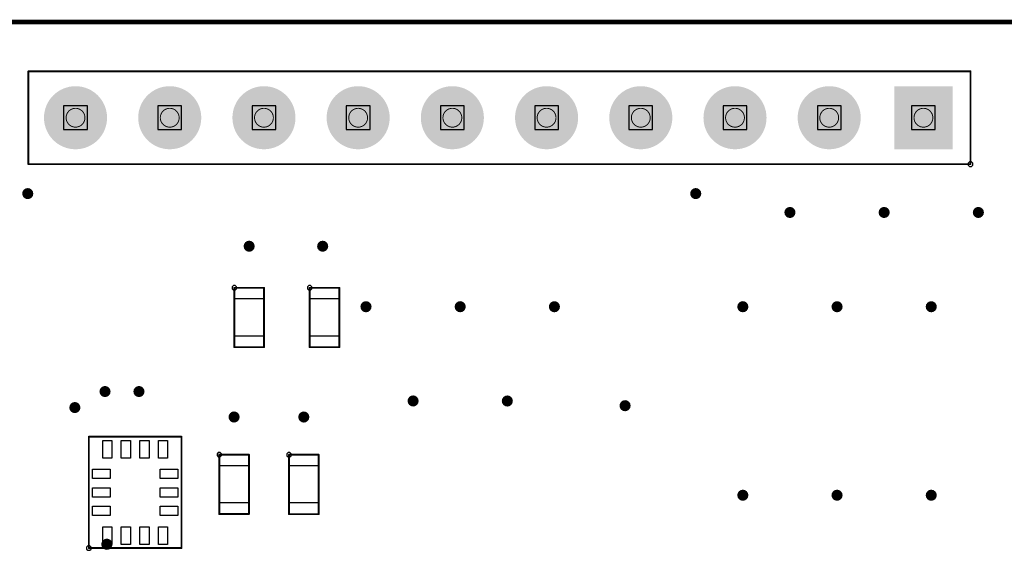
# Model space of a CAD drawing. Header units: inches. Extents: x -0.1 to 68.6, y -0.1 to 53.5.
# Tile 4 of 6: x 17.3 to 43.9, y 39.2 to 53.5. Entities that reach past the tile are written whole.
import ezdxf

# ---------------------------------------------------------------- set-up
doc = ezdxf.new("R2010")
doc.units = ezdxf.units.IN
for name, color, linetype in [('Mechanical 1', 6, 'Continuous'), ('Mechanical 15', 56, 'Continuous'), ('Mechanical 6', 56, 'Continuous'), ('Mechanical 8', 56, 'Continuous'), ('Mechanical 9', 56, 'Continuous'), ('Multi-Layer', 9, 'Continuous'), ('Pad Holes', 156, 'Continuous'), ('Via Holes', 16, 'Continuous')]:
    doc.layers.add(name, color=color, linetype=linetype)

# ---------------------------------------------------------------- blocks, each defined once
blk = doc.blocks.new('LGA_14_L3_0_W2_5_P0_50_TL_12')
at = {"layer": 'Mechanical 15'}
for p, q in [((-1.525, 1.31), (-1.56, 1.275)), ((-1.56, 1.275), (-1.56, 1.25)), ((-1.56, 1.25), (-1.56, 1.225)), ((-1.56, 1.225), (-1.525, 1.19)), ((-1.475, 1.31), (-1.525, 1.31)), ((-1.525, 1.19), (-1.475, 1.19)), ((-1.44, 1.275), (-1.475, 1.31)), ((-1.475, 1.19), (-1.44, 1.225)), ((-1.44, 1.25), (-1.44, 1.275)), ((-1.44, 1.225), (-1.44, 1.25)), ((-1.44, 1.25), (-1.44, 1.25)), ((-1.44, 1.25), (-1.44, 1.25)), ((-0.625, 1.15), (-0.375, 1.15)), ((-0.625, 0.675), (-0.625, 1.15)), ((-0.625, 1.15), (-0.625, 1.15)), ((-0.375, 1.15), (-0.375, 0.675)), ((-0.125, 1.15), (0.125, 1.15)), ((-0.125, 0.675), (-0.125, 1.15)), ((-0.125, 1.15), (-0.125, 1.15)), ((0.125, 1.15), (0.125, 0.675)), ((0.375, 1.15), (0.625, 1.15)), ((0.375, 0.675), (0.375, 1.15)), ((0.375, 1.15), (0.375, 1.15)), ((0.625, 1.15), (0.625, 0.675)), ((-1.4, 0.875), (-0.925, 0.875)), ((-1.4, 0.625), (-1.4, 0.875)), ((-1.4, 0.875), (-1.4, 0.875)), ((-0.925, 0.875), (-0.925, 0.625)), ((0.925, 0.875), (1.4, 0.875)), ((0.925, 0.625), (0.925, 0.875)), ((0.925, 0.875), (0.925, 0.875)), ((1.4, 0.875), (1.4, 0.625)), ((-0.925, 0.625), (-1.4, 0.625)), ((-0.375, 0.675), (-0.625, 0.675)), ((0.125, 0.675), (-0.125, 0.675)), ((0.625, 0.675), (0.375, 0.675)), ((1.4, 0.625), (0.925, 0.625)), ((-1.4, 0.375), (-0.925, 0.375)), ((-1.4, 0.125), (-1.4, 0.375)), ((-1.4, 0.375), (-1.4, 0.375)), ((-0.925, 0.375), (-0.925, 0.125)), ((0.925, 0.375), (1.4, 0.375)), ((0.925, 0.125), (0.925, 0.375)), ((0.925, 0.375), (0.925, 0.375)), ((1.4, 0.375), (1.4, 0.125)), ((-0.925, 0.125), (-1.4, 0.125)), ((1.4, 0.125), (0.925, 0.125)), ((-1.4, -0.125), (-0.925, -0.125)), ((-1.4, -0.375), (-1.4, -0.125)), ((-1.4, -0.125), (-1.4, -0.125)), ((-0.925, -0.125), (-0.925, -0.375)), ((0.925, -0.125), (1.4, -0.125)), ((0.925, -0.375), (0.925, -0.125)), ((0.925, -0.125), (0.925, -0.125)), ((1.4, -0.125), (1.4, -0.375)), ((-0.925, -0.375), (-1.4, -0.375)), ((1.4, -0.375), (0.925, -0.375)), ((-1.4, -0.625), (-0.925, -0.625)), ((-1.4, -0.875), (-1.4, -0.625)), ((-1.4, -0.625), (-1.4, -0.625)), ((-0.925, -0.625), (-0.925, -0.875)), ((-0.625, -0.675), (-0.375, -0.675)), ((-0.625, -1.15), (-0.625, -0.675)), ((-0.625, -0.675), (-0.625, -0.675)), ((-0.375, -0.675), (-0.375, -1.15)), ((-0.125, -0.675), (0.125, -0.675)), ((-0.125, -1.15), (-0.125, -0.675)), ((-0.125, -0.675), (-0.125, -0.675)), ((0.125, -0.675), (0.125, -1.15)), ((0.375, -0.675), (0.625, -0.675)), ((0.375, -1.15), (0.375, -0.675)), ((0.375, -0.675), (0.375, -0.675)), ((0.625, -0.675), (0.625, -1.15)), ((0.925, -0.625), (1.4, -0.625)), ((0.925, -0.875), (0.925, -0.625)), ((0.925, -0.625), (0.925, -0.625)), ((1.4, -0.625), (1.4, -0.875)), ((-0.925, -0.875), (-1.4, -0.875)), ((1.4, -0.875), (0.925, -0.875)), ((-0.375, -1.15), (-0.625, -1.15)), ((0.125, -1.15), (-0.125, -1.15)), ((0.625, -1.15), (0.375, -1.15))]:
    blk.add_line(p, q, dxfattribs=at)
for points in [[(-1.5, 1.25, 0.0508, 0.0508, 0), (1.5, 1.25, 0.0508, 0.0508, 0)], [(-1.5, 1.25, 0.0508, 0.0508, 0), (-1.5, -1.25, 0.0508, 0.0508, 0)], [(1.5, 1.25, 0.0508, 0.0508, 0), (1.5, -1.25, 0.0508, 0.0508, 0)], [(-1.5, -1.25, 0.0508, 0.0508, 0), (1.5, -1.25, 0.0508, 0.0508, 0)]]:
    blk.add_lwpolyline(points, format="xyseb", dxfattribs=at)
for points in [[(-1.513, 1.25, 0.0254, 0.0254, 1), (-1.487, 1.25, 0.0254, 0.0254, 1)], [(-1.513, 1.25, 0.0254, 0.0254, 1), (-1.487, 1.25, 0.0254, 0.0254, 1)], [(1.487, 1.25, 0.0254, 0.0254, 1), (1.513, 1.25, 0.0254, 0.0254, 1)], [(1.487, 1.25, 0.0254, 0.0254, 1), (1.513, 1.25, 0.0254, 0.0254, 1)], [(-1.513, -1.25, 0.0254, 0.0254, 1), (-1.487, -1.25, 0.0254, 0.0254, 1)], [(-1.513, -1.25, 0.0254, 0.0254, 1), (-1.487, -1.25, 0.0254, 0.0254, 1)], [(1.487, -1.25, 0.0254, 0.0254, 1), (1.513, -1.25, 0.0254, 0.0254, 1)], [(1.487, -1.25, 0.0254, 0.0254, 1), (1.513, -1.25, 0.0254, 0.0254, 1)]]:
    blk.add_lwpolyline(points, format="xyseb", close=True, dxfattribs=at)
at = {"layer": 'Mechanical 6'}
for points in [[(-1.322, 0.762, 0.15, 0.15, 1), (-1.472, 0.762, 0.15, 0.15, 1)], [(-1.51, 0.762, 0.075, 0.075, 1), (-1.435, 0.762, 0.075, 0.075, 1)], [(-1.36, 0.762, 0.075, 0.075, 1), (-1.285, 0.762, 0.075, 0.075, 1)]]:
    blk.add_lwpolyline(points, format="xyseb", close=True, dxfattribs=at)
blk = doc.blocks.new('C0603_24')
at = {"layer": 'Mechanical 15'}
for p, q in [((-0.8, -0.4), (-0.8, 0.4)), ((-0.8, 0.4), (-0.5, 0.4)), ((-0.5, 0.4), (-0.5, -0.4)), ((0.8, 0.4), (0.5, 0.4)), ((0.5, 0.4), (0.5, -0.4)), ((0.8, -0.4), (0.8, 0.4)), ((-0.825, -0.34), (-0.86, -0.375)), ((-0.86, -0.375), (-0.86, -0.4)), ((-0.86, -0.4), (-0.86, -0.425)), ((-0.86, -0.425), (-0.825, -0.46)), ((-0.775, -0.34), (-0.825, -0.34)), ((-0.825, -0.46), (-0.775, -0.46)), ((-0.5, -0.4), (-0.8, -0.4)), ((-0.8, -0.4), (-0.8, -0.4)), ((-0.74, -0.375), (-0.775, -0.34)), ((-0.775, -0.46), (-0.74, -0.425)), ((-0.74, -0.4), (-0.74, -0.375)), ((-0.74, -0.425), (-0.74, -0.4)), ((-0.74, -0.4), (-0.74, -0.4)), ((-0.74, -0.4), (-0.74, -0.4)), ((0.5, -0.4), (0.8, -0.4)), ((0.8, -0.4), (0.8, -0.4))]:
    blk.add_line(p, q, dxfattribs=at)
for points in [[(0.8, 0.4, 0.0508, 0.0508, 0), (-0.8, 0.4, 0.0508, 0.0508, 0)], [(-0.8, -0.4, 0.0508, 0.0508, 0), (-0.8, 0.4, 0.0508, 0.0508, 0)], [(0.8, -0.4, 0.0508, 0.0508, 0), (0.8, 0.4, 0.0508, 0.0508, 0)], [(0.8, -0.4, 0.0508, 0.0508, 0), (-0.8, -0.4, 0.0508, 0.0508, 0)]]:
    blk.add_lwpolyline(points, format="xyseb", dxfattribs=at)
for points in [[(-0.813, 0.4, 0.0254, 0.0254, 1), (-0.787, 0.4, 0.0254, 0.0254, 1)], [(-0.813, 0.4, 0.0254, 0.0254, 1), (-0.787, 0.4, 0.0254, 0.0254, 1)], [(0.787, 0.4, 0.0254, 0.0254, 1), (0.813, 0.4, 0.0254, 0.0254, 1)], [(0.787, 0.4, 0.0254, 0.0254, 1), (0.813, 0.4, 0.0254, 0.0254, 1)], [(-0.813, -0.4, 0.0254, 0.0254, 1), (-0.787, -0.4, 0.0254, 0.0254, 1)], [(-0.813, -0.4, 0.0254, 0.0254, 1), (-0.787, -0.4, 0.0254, 0.0254, 1)], [(0.787, -0.4, 0.0254, 0.0254, 1), (0.813, -0.4, 0.0254, 0.0254, 1)], [(0.787, -0.4, 0.0254, 0.0254, 1), (0.813, -0.4, 0.0254, 0.0254, 1)]]:
    blk.add_lwpolyline(points, format="xyseb", close=True, dxfattribs=at)
blk = doc.blocks.new('C0603_25')
at = {"layer": 'Mechanical 15'}
for p, q in [((-0.8, -0.4), (-0.8, 0.4)), ((-0.8, 0.4), (-0.5, 0.4)), ((-0.5, 0.4), (-0.5, -0.4)), ((0.8, 0.4), (0.5, 0.4)), ((0.5, 0.4), (0.5, -0.4)), ((0.8, -0.4), (0.8, 0.4)), ((-0.825, -0.34), (-0.86, -0.375)), ((-0.86, -0.375), (-0.86, -0.4)), ((-0.86, -0.4), (-0.86, -0.425)), ((-0.86, -0.425), (-0.825, -0.46)), ((-0.775, -0.34), (-0.825, -0.34)), ((-0.825, -0.46), (-0.775, -0.46)), ((-0.5, -0.4), (-0.8, -0.4)), ((-0.8, -0.4), (-0.8, -0.4)), ((-0.74, -0.375), (-0.775, -0.34)), ((-0.775, -0.46), (-0.74, -0.425)), ((-0.74, -0.4), (-0.74, -0.375)), ((-0.74, -0.425), (-0.74, -0.4)), ((-0.74, -0.4), (-0.74, -0.4)), ((-0.74, -0.4), (-0.74, -0.4)), ((0.5, -0.4), (0.8, -0.4)), ((0.8, -0.4), (0.8, -0.4))]:
    blk.add_line(p, q, dxfattribs=at)
for points in [[(-0.8, -0.4, 0.0508, 0.0508, 0), (-0.8, 0.4, 0.0508, 0.0508, 0)], [(0.8, 0.4, 0.0508, 0.0508, 0), (-0.8, 0.4, 0.0508, 0.0508, 0)], [(0.8, -0.4, 0.0508, 0.0508, 0), (0.8, 0.4, 0.0508, 0.0508, 0)], [(0.8, -0.4, 0.0508, 0.0508, 0), (-0.8, -0.4, 0.0508, 0.0508, 0)]]:
    blk.add_lwpolyline(points, format="xyseb", dxfattribs=at)
for points in [[(-0.813, 0.4, 0.0254, 0.0254, 1), (-0.787, 0.4, 0.0254, 0.0254, 1)], [(-0.813, 0.4, 0.0254, 0.0254, 1), (-0.787, 0.4, 0.0254, 0.0254, 1)], [(0.787, 0.4, 0.0254, 0.0254, 1), (0.813, 0.4, 0.0254, 0.0254, 1)], [(0.787, 0.4, 0.0254, 0.0254, 1), (0.813, 0.4, 0.0254, 0.0254, 1)], [(-0.813, -0.4, 0.0254, 0.0254, 1), (-0.787, -0.4, 0.0254, 0.0254, 1)], [(-0.813, -0.4, 0.0254, 0.0254, 1), (-0.787, -0.4, 0.0254, 0.0254, 1)], [(0.787, -0.4, 0.0254, 0.0254, 1), (0.813, -0.4, 0.0254, 0.0254, 1)], [(0.787, -0.4, 0.0254, 0.0254, 1), (0.813, -0.4, 0.0254, 0.0254, 1)]]:
    blk.add_lwpolyline(points, format="xyseb", close=True, dxfattribs=at)
blk = doc.blocks.new('C0603_26')
at = {"layer": 'Mechanical 15'}
for p, q in [((-0.8, -0.4), (-0.8, 0.4)), ((-0.8, 0.4), (-0.5, 0.4)), ((-0.5, 0.4), (-0.5, -0.4)), ((0.8, 0.4), (0.5, 0.4)), ((0.5, 0.4), (0.5, -0.4)), ((0.8, -0.4), (0.8, 0.4)), ((-0.825, -0.34), (-0.86, -0.375)), ((-0.86, -0.375), (-0.86, -0.4)), ((-0.86, -0.4), (-0.86, -0.425)), ((-0.86, -0.425), (-0.825, -0.46)), ((-0.775, -0.34), (-0.825, -0.34)), ((-0.825, -0.46), (-0.775, -0.46)), ((-0.5, -0.4), (-0.8, -0.4)), ((-0.8, -0.4), (-0.8, -0.4)), ((-0.74, -0.375), (-0.775, -0.34)), ((-0.775, -0.46), (-0.74, -0.425)), ((-0.74, -0.4), (-0.74, -0.375)), ((-0.74, -0.425), (-0.74, -0.4)), ((-0.74, -0.4), (-0.74, -0.4)), ((-0.74, -0.4), (-0.74, -0.4)), ((0.5, -0.4), (0.8, -0.4)), ((0.8, -0.4), (0.8, -0.4))]:
    blk.add_line(p, q, dxfattribs=at)
for points in [[(0.8, 0.4, 0.0508, 0.0508, 0), (-0.8, 0.4, 0.0508, 0.0508, 0)], [(-0.8, -0.4, 0.0508, 0.0508, 0), (-0.8, 0.4, 0.0508, 0.0508, 0)], [(0.8, -0.4, 0.0508, 0.0508, 0), (0.8, 0.4, 0.0508, 0.0508, 0)], [(0.8, -0.4, 0.0508, 0.0508, 0), (-0.8, -0.4, 0.0508, 0.0508, 0)]]:
    blk.add_lwpolyline(points, format="xyseb", dxfattribs=at)
for points in [[(-0.813, 0.4, 0.0254, 0.0254, 1), (-0.787, 0.4, 0.0254, 0.0254, 1)], [(-0.813, 0.4, 0.0254, 0.0254, 1), (-0.787, 0.4, 0.0254, 0.0254, 1)], [(0.787, 0.4, 0.0254, 0.0254, 1), (0.813, 0.4, 0.0254, 0.0254, 1)], [(0.787, 0.4, 0.0254, 0.0254, 1), (0.813, 0.4, 0.0254, 0.0254, 1)], [(-0.813, -0.4, 0.0254, 0.0254, 1), (-0.787, -0.4, 0.0254, 0.0254, 1)], [(-0.813, -0.4, 0.0254, 0.0254, 1), (-0.787, -0.4, 0.0254, 0.0254, 1)], [(0.787, -0.4, 0.0254, 0.0254, 1), (0.813, -0.4, 0.0254, 0.0254, 1)], [(0.787, -0.4, 0.0254, 0.0254, 1), (0.813, -0.4, 0.0254, 0.0254, 1)]]:
    blk.add_lwpolyline(points, format="xyseb", close=True, dxfattribs=at)
blk = doc.blocks.new('C0603_27')
at = {"layer": 'Mechanical 15'}
for p, q in [((-0.8, -0.4), (-0.8, 0.4)), ((-0.8, 0.4), (-0.5, 0.4)), ((-0.5, 0.4), (-0.5, -0.4)), ((0.8, 0.4), (0.5, 0.4)), ((0.5, 0.4), (0.5, -0.4)), ((0.8, -0.4), (0.8, 0.4)), ((-0.825, -0.34), (-0.86, -0.375)), ((-0.86, -0.375), (-0.86, -0.4)), ((-0.86, -0.4), (-0.86, -0.425)), ((-0.86, -0.425), (-0.825, -0.46)), ((-0.775, -0.34), (-0.825, -0.34)), ((-0.825, -0.46), (-0.775, -0.46)), ((-0.5, -0.4), (-0.8, -0.4)), ((-0.8, -0.4), (-0.8, -0.4)), ((-0.74, -0.375), (-0.775, -0.34)), ((-0.775, -0.46), (-0.74, -0.425)), ((-0.74, -0.4), (-0.74, -0.375)), ((-0.74, -0.425), (-0.74, -0.4)), ((-0.74, -0.4), (-0.74, -0.4)), ((-0.74, -0.4), (-0.74, -0.4)), ((0.5, -0.4), (0.8, -0.4)), ((0.8, -0.4), (0.8, -0.4))]:
    blk.add_line(p, q, dxfattribs=at)
for points in [[(-0.8, -0.4, 0.0508, 0.0508, 0), (-0.8, 0.4, 0.0508, 0.0508, 0)], [(0.8, 0.4, 0.0508, 0.0508, 0), (-0.8, 0.4, 0.0508, 0.0508, 0)], [(0.8, -0.4, 0.0508, 0.0508, 0), (0.8, 0.4, 0.0508, 0.0508, 0)], [(0.8, -0.4, 0.0508, 0.0508, 0), (-0.8, -0.4, 0.0508, 0.0508, 0)]]:
    blk.add_lwpolyline(points, format="xyseb", dxfattribs=at)
for points in [[(-0.813, 0.4, 0.0254, 0.0254, 1), (-0.787, 0.4, 0.0254, 0.0254, 1)], [(-0.813, 0.4, 0.0254, 0.0254, 1), (-0.787, 0.4, 0.0254, 0.0254, 1)], [(0.787, 0.4, 0.0254, 0.0254, 1), (0.813, 0.4, 0.0254, 0.0254, 1)], [(0.787, 0.4, 0.0254, 0.0254, 1), (0.813, 0.4, 0.0254, 0.0254, 1)], [(-0.813, -0.4, 0.0254, 0.0254, 1), (-0.787, -0.4, 0.0254, 0.0254, 1)], [(-0.813, -0.4, 0.0254, 0.0254, 1), (-0.787, -0.4, 0.0254, 0.0254, 1)], [(0.787, -0.4, 0.0254, 0.0254, 1), (0.813, -0.4, 0.0254, 0.0254, 1)], [(0.787, -0.4, 0.0254, 0.0254, 1), (0.813, -0.4, 0.0254, 0.0254, 1)]]:
    blk.add_lwpolyline(points, format="xyseb", close=True, dxfattribs=at)
blk = doc.blocks.new('HDR_TH_10P_P2_54_V_M_B_39')
at = {"layer": 'Multi-Layer'}
blk.add_hatch(color=9, dxfattribs=at).paths.add_polyline_path([(-12.217, 0.85), (-10.643, 0.85), (-10.643, -0.85), (-12.217, -0.85)])
h = blk.add_hatch(color=9, dxfattribs=at)
edge = h.paths.add_edge_path()
edge.add_arc((-8.89, 0), 0.85, 0, 360)
h = blk.add_hatch(color=9, dxfattribs=at)
edge = h.paths.add_edge_path()
edge.add_arc((-6.35, 0), 0.85, 0, 360)
h = blk.add_hatch(color=9, dxfattribs=at)
edge = h.paths.add_edge_path()
edge.add_arc((-3.81, 0), 0.85, 0, 360)
h = blk.add_hatch(color=9, dxfattribs=at)
edge = h.paths.add_edge_path()
edge.add_arc((-1.27, 0), 0.85, 0, 360)
h = blk.add_hatch(color=9, dxfattribs=at)
edge = h.paths.add_edge_path()
edge.add_arc((1.27, 0), 0.85, 0, 360)
h = blk.add_hatch(color=9, dxfattribs=at)
edge = h.paths.add_edge_path()
edge.add_arc((3.81, 0), 0.85, 0, 360)
h = blk.add_hatch(color=9, dxfattribs=at)
edge = h.paths.add_edge_path()
edge.add_arc((6.35, 0), 0.85, 0, 360)
h = blk.add_hatch(color=9, dxfattribs=at)
edge = h.paths.add_edge_path()
edge.add_arc((8.89, 0), 0.85, 0, 360)
h = blk.add_hatch(color=9, dxfattribs=at)
edge = h.paths.add_edge_path()
edge.add_arc((11.43, 0), 0.85, 0, 360)
at = {"layer": 'Pad Holes'}
h = blk.add_hatch(color=7, dxfattribs=at)
edge = h.paths.add_edge_path()
edge.add_arc((-11.43, 0), 0.55, 0, 360)
h = blk.add_hatch(color=7, dxfattribs=at)
edge = h.paths.add_edge_path()
edge.add_arc((-8.89, 0), 0.55, 0, 360)
h = blk.add_hatch(color=7, dxfattribs=at)
edge = h.paths.add_edge_path()
edge.add_arc((-6.35, 0), 0.55, 0, 360)
h = blk.add_hatch(color=7, dxfattribs=at)
edge = h.paths.add_edge_path()
edge.add_arc((-3.81, 0), 0.55, 0, 360)
h = blk.add_hatch(color=7, dxfattribs=at)
edge = h.paths.add_edge_path()
edge.add_arc((-1.27, 0), 0.55, 0, 360)
h = blk.add_hatch(color=7, dxfattribs=at)
edge = h.paths.add_edge_path()
edge.add_arc((1.27, 0), 0.55, 0, 360)
h = blk.add_hatch(color=7, dxfattribs=at)
edge = h.paths.add_edge_path()
edge.add_arc((3.81, 0), 0.55, 0, 360)
h = blk.add_hatch(color=7, dxfattribs=at)
edge = h.paths.add_edge_path()
edge.add_arc((6.35, 0), 0.55, 0, 360)
h = blk.add_hatch(color=7, dxfattribs=at)
edge = h.paths.add_edge_path()
edge.add_arc((8.89, 0), 0.55, 0, 360)
h = blk.add_hatch(color=7, dxfattribs=at)
edge = h.paths.add_edge_path()
edge.add_arc((11.43, 0), 0.55, 0, 360)
at = {"layer": 'Mechanical 6'}
for points in [[(-12.7, 1.25, 0.0508, 0.0508, 0), (-12.7, -1.25, 0.0508, 0.0508, 0)], [(12.7, 1.25, 0.0508, 0.0508, 0), (-12.7, 1.25, 0.0508, 0.0508, 0)], [(12.7, 1.25, 0.0508, 0.0508, 0), (12.7, -1.25, 0.0508, 0.0508, 0)], [(12.7, -1.25, 0.0508, 0.0508, 0), (-12.7, -1.25, 0.0508, 0.0508, 0)]]:
    blk.add_lwpolyline(points, format="xyseb", dxfattribs=at)
for points in [[(-12.713, 1.25, 0.0254, 0.0254, 1), (-12.687, 1.25, 0.0254, 0.0254, 1)], [(-12.713, 1.25, 0.0254, 0.0254, 1), (-12.687, 1.25, 0.0254, 0.0254, 1)], [(12.687, 1.25, 0.0254, 0.0254, 1), (12.713, 1.25, 0.0254, 0.0254, 1)], [(12.687, 1.25, 0.0254, 0.0254, 1), (12.713, 1.25, 0.0254, 0.0254, 1)], [(-12.713, -1.25, 0.0254, 0.0254, 1), (-12.687, -1.25, 0.0254, 0.0254, 1)], [(-12.713, -1.25, 0.0254, 0.0254, 1), (-12.687, -1.25, 0.0254, 0.0254, 1)], [(12.687, -1.25, 0.0254, 0.0254, 1), (12.713, -1.25, 0.0254, 0.0254, 1)], [(12.687, -1.25, 0.0254, 0.0254, 1), (12.713, -1.25, 0.0254, 0.0254, 1)]]:
    blk.add_lwpolyline(points, format="xyseb", close=True, dxfattribs=at)
at = {"layer": 'Mechanical 8'}
for p, q in [((-12.725, 1.311), (-12.761, 1.275)), ((-12.761, 1.275), (-12.761, 1.25)), ((-12.761, 1.25), (-12.761, 1.225)), ((-12.761, 1.225), (-12.725, 1.189)), ((-12.675, 1.311), (-12.725, 1.311)), ((-12.725, 1.189), (-12.675, 1.189)), ((-12.639, 1.275), (-12.675, 1.311)), ((-12.675, 1.189), (-12.639, 1.225)), ((-12.639, 1.25), (-12.64, 1.25)), ((-12.64, 1.25), (-12.639, 1.25)), ((-12.639, 1.25), (-12.639, 1.275)), ((-12.639, 1.225), (-12.639, 1.25))]:
    blk.add_line(p, q, dxfattribs=at)
at = {"layer": 'Mechanical 9'}
for p, q in [((-11.11, 0.32), (-11.75, 0.32)), ((-11.75, 0.32), (-11.75, -0.32)), ((-11.11, -0.32), (-11.11, 0.32)), ((-8.57, 0.32), (-9.21, 0.32)), ((-9.21, 0.32), (-9.21, -0.32)), ((-8.57, -0.32), (-8.57, 0.32)), ((-6.03, 0.32), (-6.67, 0.32)), ((-6.67, 0.32), (-6.67, -0.32)), ((-6.03, -0.32), (-6.03, 0.32)), ((-3.49, 0.32), (-4.13, 0.32)), ((-4.13, 0.32), (-4.13, -0.32)), ((-3.49, -0.32), (-3.49, 0.32)), ((-0.95, 0.32), (-1.59, 0.32)), ((-1.59, 0.32), (-1.59, -0.32)), ((-0.95, -0.32), (-0.95, 0.32)), ((1.59, 0.32), (0.95, 0.32)), ((0.95, 0.32), (0.95, -0.32)), ((1.59, -0.32), (1.59, 0.32)), ((4.13, 0.32), (3.49, 0.32)), ((3.49, 0.32), (3.49, -0.32)), ((4.13, -0.32), (4.13, 0.32)), ((6.67, 0.32), (6.03, 0.32)), ((6.03, 0.32), (6.03, -0.32)), ((6.67, -0.32), (6.67, 0.32)), ((9.21, 0.32), (8.57, 0.32)), ((8.57, 0.32), (8.57, -0.32)), ((9.21, -0.32), (9.21, 0.32)), ((11.75, 0.32), (11.11, 0.32)), ((11.11, 0.32), (11.11, -0.32)), ((11.75, -0.32), (11.75, 0.32)), ((-11.75, -0.32), (-11.11, -0.32)), ((-11.75, -0.32), (-11.75, -0.32)), ((-9.21, -0.32), (-8.57, -0.32)), ((-9.21, -0.32), (-9.21, -0.32)), ((-6.67, -0.32), (-6.03, -0.32)), ((-6.67, -0.32), (-6.67, -0.32)), ((-4.13, -0.32), (-3.49, -0.32)), ((-4.13, -0.32), (-4.13, -0.32)), ((-1.59, -0.32), (-0.95, -0.32)), ((-1.59, -0.32), (-1.59, -0.32)), ((0.95, -0.32), (1.59, -0.32)), ((0.95, -0.32), (0.95, -0.32)), ((3.49, -0.32), (4.13, -0.32)), ((3.49, -0.32), (3.49, -0.32)), ((6.03, -0.32), (6.67, -0.32)), ((6.03, -0.32), (6.03, -0.32)), ((8.57, -0.32), (9.21, -0.32)), ((8.57, -0.32), (8.57, -0.32)), ((11.11, -0.32), (11.75, -0.32)), ((11.11, -0.32), (11.11, -0.32))]:
    blk.add_line(p, q, dxfattribs=at)

msp = doc.modelspace()

# ---------------------------------------------------------------- hatches: boundary and pattern name
at = {"layer": 'Via Holes'}
h = msp.add_hatch(color=7, dxfattribs=at)
edge = h.paths.add_edge_path()
edge.add_arc((17.551, 48.768), 0.15, 0, 360)
h = msp.add_hatch(color=7, dxfattribs=at)
edge = h.paths.add_edge_path()
edge.add_arc((35.56, 48.768), 0.15, 0, 360)
h = msp.add_hatch(color=7, dxfattribs=at)
edge = h.paths.add_edge_path()
edge.add_arc((38.1, 48.26), 0.15, 0, 360)
h = msp.add_hatch(color=7, dxfattribs=at)
edge = h.paths.add_edge_path()
edge.add_arc((40.64, 48.26), 0.15, 0, 360)
h = msp.add_hatch(color=7, dxfattribs=at)
edge = h.paths.add_edge_path()
edge.add_arc((43.18, 48.26), 0.15, 0, 360)
h = msp.add_hatch(color=7, dxfattribs=at)
edge = h.paths.add_edge_path()
edge.add_arc((23.52, 47.35), 0.15, 0, 360)
h = msp.add_hatch(color=7, dxfattribs=at)
edge = h.paths.add_edge_path()
edge.add_arc((25.502, 47.35), 0.15, 0, 360)
h = msp.add_hatch(color=7, dxfattribs=at)
edge = h.paths.add_edge_path()
edge.add_arc((26.67, 45.72), 0.15, 0, 360)
h = msp.add_hatch(color=7, dxfattribs=at)
edge = h.paths.add_edge_path()
edge.add_arc((29.21, 45.72), 0.15, 0, 360)
h = msp.add_hatch(color=7, dxfattribs=at)
edge = h.paths.add_edge_path()
edge.add_arc((31.75, 45.72), 0.15, 0, 360)
h = msp.add_hatch(color=7, dxfattribs=at)
edge = h.paths.add_edge_path()
edge.add_arc((36.83, 45.72), 0.15, 0, 360)
h = msp.add_hatch(color=7, dxfattribs=at)
edge = h.paths.add_edge_path()
edge.add_arc((39.37, 45.72), 0.15, 0, 360)
h = msp.add_hatch(color=7, dxfattribs=at)
edge = h.paths.add_edge_path()
edge.add_arc((41.91, 45.72), 0.15, 0, 360)
h = msp.add_hatch(color=7, dxfattribs=at)
edge = h.paths.add_edge_path()
edge.add_arc((19.634, 43.434), 0.15, 0, 360)
h = msp.add_hatch(color=7, dxfattribs=at)
edge = h.paths.add_edge_path()
edge.add_arc((20.549, 43.434), 0.15, 0, 360)
h = msp.add_hatch(color=7, dxfattribs=at)
edge = h.paths.add_edge_path()
edge.add_arc((27.94, 43.18), 0.15, 0, 360)
h = msp.add_hatch(color=7, dxfattribs=at)
edge = h.paths.add_edge_path()
edge.add_arc((30.48, 43.18), 0.15, 0, 360)
h = msp.add_hatch(color=7, dxfattribs=at)
edge = h.paths.add_edge_path()
edge.add_arc((18.821, 43.002), 0.15, 0, 360)
h = msp.add_hatch(color=7, dxfattribs=at)
edge = h.paths.add_edge_path()
edge.add_arc((33.655, 43.053), 0.15, 0, 360)
h = msp.add_hatch(color=7, dxfattribs=at)
edge = h.paths.add_edge_path()
edge.add_arc((23.114, 42.748), 0.15, 0, 360)
h = msp.add_hatch(color=7, dxfattribs=at)
edge = h.paths.add_edge_path()
edge.add_arc((24.994, 42.748), 0.15, 0, 360)
h = msp.add_hatch(color=7, dxfattribs=at)
edge = h.paths.add_edge_path()
edge.add_arc((36.83, 40.64), 0.15, 0, 360)
h = msp.add_hatch(color=7, dxfattribs=at)
edge = h.paths.add_edge_path()
edge.add_arc((39.37, 40.64), 0.15, 0, 360)
h = msp.add_hatch(color=7, dxfattribs=at)
edge = h.paths.add_edge_path()
edge.add_arc((41.91, 40.64), 0.15, 0, 360)

# ---------------------------------------------------------------- linework, layer by layer
at = {"layer": 'Mechanical 1'}
msp.add_lwpolyline([(0.013, 53.391, 0.127, 0.127, 0), (64.518, 53.391, 0.127, 0.127, 0)], format="xyseb", dxfattribs=at)
for points in [[(19.093, 50.813, 0.0254, 0.0254, 1), (18.585, 50.813, 0.0254, 0.0254, 1)], [(21.633, 50.813, 0.0254, 0.0254, 1), (21.125, 50.813, 0.0254, 0.0254, 1)], [(24.173, 50.813, 0.0254, 0.0254, 1), (23.665, 50.813, 0.0254, 0.0254, 1)], [(26.713, 50.813, 0.0254, 0.0254, 1), (26.205, 50.813, 0.0254, 0.0254, 1)], [(29.253, 50.813, 0.0254, 0.0254, 1), (28.745, 50.813, 0.0254, 0.0254, 1)], [(31.793, 50.813, 0.0254, 0.0254, 1), (31.285, 50.813, 0.0254, 0.0254, 1)], [(34.333, 50.813, 0.0254, 0.0254, 1), (33.825, 50.813, 0.0254, 0.0254, 1)], [(36.873, 50.813, 0.0254, 0.0254, 1), (36.365, 50.813, 0.0254, 0.0254, 1)], [(39.413, 50.813, 0.0254, 0.0254, 1), (38.905, 50.813, 0.0254, 0.0254, 1)], [(41.953, 50.813, 0.0254, 0.0254, 1), (41.445, 50.813, 0.0254, 0.0254, 1)], [(18.578, 50.813, 0.0127, 0.0127, 1), (18.591, 50.813, 0.0127, 0.0127, 1)], [(19.086, 50.813, 0.0127, 0.0127, 1), (19.099, 50.813, 0.0127, 0.0127, 1)], [(21.118, 50.813, 0.0127, 0.0127, 1), (21.131, 50.813, 0.0127, 0.0127, 1)], [(21.626, 50.813, 0.0127, 0.0127, 1), (21.639, 50.813, 0.0127, 0.0127, 1)], [(23.658, 50.813, 0.0127, 0.0127, 1), (23.671, 50.813, 0.0127, 0.0127, 1)], [(24.166, 50.813, 0.0127, 0.0127, 1), (24.179, 50.813, 0.0127, 0.0127, 1)], [(26.198, 50.813, 0.0127, 0.0127, 1), (26.211, 50.813, 0.0127, 0.0127, 1)], [(26.706, 50.813, 0.0127, 0.0127, 1), (26.719, 50.813, 0.0127, 0.0127, 1)], [(28.738, 50.813, 0.0127, 0.0127, 1), (28.751, 50.813, 0.0127, 0.0127, 1)], [(29.246, 50.813, 0.0127, 0.0127, 1), (29.259, 50.813, 0.0127, 0.0127, 1)], [(31.278, 50.813, 0.0127, 0.0127, 1), (31.291, 50.813, 0.0127, 0.0127, 1)], [(31.786, 50.813, 0.0127, 0.0127, 1), (31.799, 50.813, 0.0127, 0.0127, 1)], [(33.818, 50.813, 0.0127, 0.0127, 1), (33.831, 50.813, 0.0127, 0.0127, 1)], [(34.326, 50.813, 0.0127, 0.0127, 1), (34.339, 50.813, 0.0127, 0.0127, 1)], [(36.358, 50.813, 0.0127, 0.0127, 1), (36.371, 50.813, 0.0127, 0.0127, 1)], [(36.866, 50.813, 0.0127, 0.0127, 1), (36.879, 50.813, 0.0127, 0.0127, 1)], [(38.898, 50.813, 0.0127, 0.0127, 1), (38.911, 50.813, 0.0127, 0.0127, 1)], [(39.406, 50.813, 0.0127, 0.0127, 1), (39.419, 50.813, 0.0127, 0.0127, 1)], [(41.438, 50.813, 0.0127, 0.0127, 1), (41.451, 50.813, 0.0127, 0.0127, 1)], [(41.946, 50.813, 0.0127, 0.0127, 1), (41.959, 50.813, 0.0127, 0.0127, 1)]]:
    msp.add_lwpolyline(points, format="xyseb", close=True, dxfattribs=at)

# ---------------------------------------------------------------- block references
for name, p, rotation in [('HDR_TH_10P_P2_54_V_M_B_39', (30.269, 50.813), 180), ('C0603_25', (23.52, 45.429), 270), ('C0603_24', (25.552, 45.429), 270), ('LGA_14_L3_0_W2_5_P0_50_TL_12', (20.447, 40.716), 90), ('C0603_26', (23.114, 40.934), 270), ('C0603_27', (24.994, 40.931), 270)]:
    msp.add_blockref(name, p, dxfattribs=dict(rotation=rotation))

doc.saveas('drawing.dxf')
